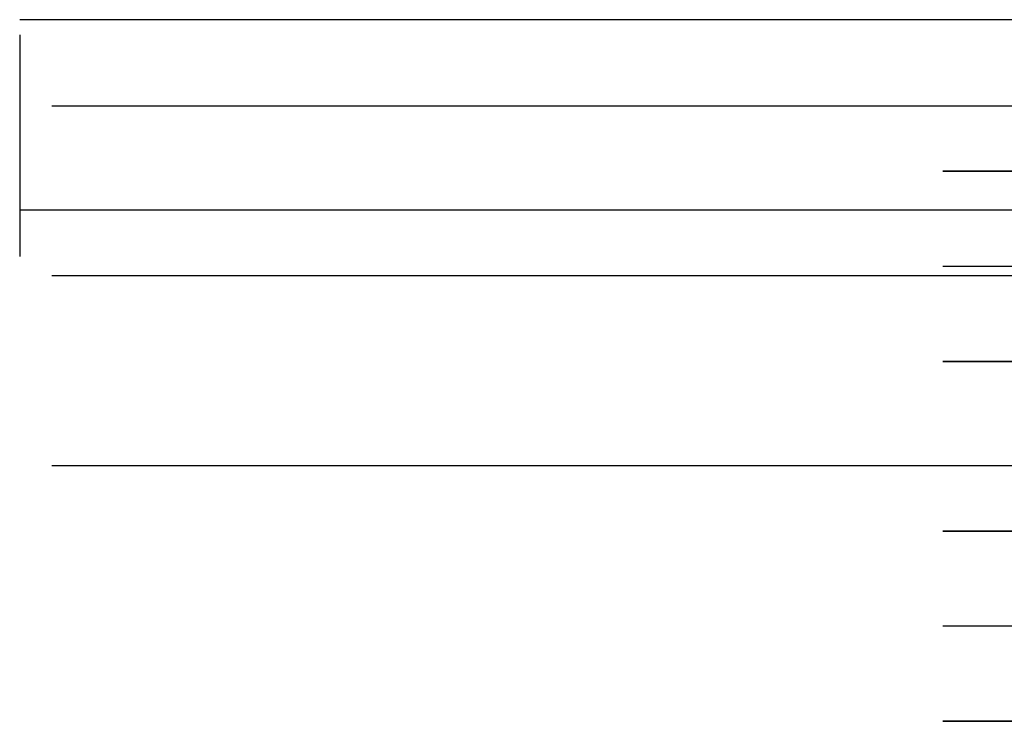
# Model space of a CAD drawing. Header units: millimetres. Extents: x -203 to 111, y 390 to 458.
# Tile 186 of 256: x -143.55 to -138.75, y 441.58 to 445. Entities that reach past the tile are written whole.
import ezdxf

# ---------------------------------------------------------------- set-up
doc = ezdxf.new("R2010")
doc.units = ezdxf.units.MM
doc.header["$MEASUREMENT"] = 0
doc.layers.add('Predefinito', color=5, linetype='Continuous')

msp = doc.modelspace()

# ---------------------------------------------------------------- linework, layer by layer
at = {"layer": 'Predefinito', "extrusion": (0, 0.9271838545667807, 0.3746065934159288)}
msp.add_lwpolyline([(143.553969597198, 100.2493309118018), (143.552860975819, 100.3492126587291), (143.5494957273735, 100.4499420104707), (143.5438161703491, 100.5514529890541), (143.5357666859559, 100.6536758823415), (143.5252939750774, 100.7565372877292), (143.5123473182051, 100.8599601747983), (143.4968788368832, 100.9638639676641), (143.4788437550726, 101.0681646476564), (143.4582006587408, 101.172774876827), (143.4349117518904, 101.2776041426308), (143.4089431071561, 101.3825589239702), (143.3802649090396, 101.487542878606), (143.3488516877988, 101.5924570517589), (143.3146825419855, 101.6972001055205), (143.2777413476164, 101.8016685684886), (143.2380169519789, 101.9057571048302), (143.195503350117, 102.0093588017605), (143.1501998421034, 102.1123654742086), (143.1021111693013, 102.2146679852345), (143.0512476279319, 102.3161565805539), (142.9976251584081, 102.4167212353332), (142.9412654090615, 102.516252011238), (142.8821957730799, 102.6146394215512), (142.8204493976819, 102.711774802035), (142.7560651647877, 102.8075506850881), (142.6890876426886, 102.9018611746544), (142.6195670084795, 102.9946023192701), (142.5475589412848, 103.0856724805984), (142.4731244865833, 103.1749726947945), (142.3963298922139, 103.2624070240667), (142.3172464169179, 103.3478828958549), (142.2359501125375, 103.4313114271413), (142.1525215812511, 103.5126077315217), (142.0670457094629, 103.5916912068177), (141.9796113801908, 103.6684858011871), (141.8903111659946, 103.7429202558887), (141.7992410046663, 103.8149283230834), (141.7064998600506, 103.8844489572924), (141.6121893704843, 103.9514264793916), (141.5164134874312, 104.0158107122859), (141.4192781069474, 104.0775570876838), (141.3208906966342, 104.1366267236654), (141.2213599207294, 104.192986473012), (141.1207952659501, 104.2466089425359), (141.0193066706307, 104.2974724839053), (140.9170041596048, 104.3455611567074), (140.8139974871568, 104.390864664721), (140.7103957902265, 104.433378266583), (140.6063072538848, 104.4731026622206), (140.5018387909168, 104.5100438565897), (140.3970957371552, 104.544213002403), (140.2921815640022, 104.5756262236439), (140.1871976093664, 104.6043044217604), (140.082242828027, 104.6302730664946), (139.9774135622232, 104.6535619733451), (139.8728033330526, 104.6742050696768), (139.7685026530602, 104.6922401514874), (139.6645988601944, 104.7077086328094), (139.5611759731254, 104.7206552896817), (139.4583145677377, 104.7311280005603), (139.3560916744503, 104.7391774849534), (139.2545806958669, 104.7448570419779), (139.1538513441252, 104.7482222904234), (139.053969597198, 104.7493309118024)], dxfattribs=at)
at = {"layer": 'Predefinito', "extrusion": (0, 0.9271838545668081, 0.3746065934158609)}
msp.add_lwpolyline([(139.053969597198, 104.7493309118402), (139.1538513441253, 104.7482222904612), (139.254580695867, 104.7448570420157), (139.3560916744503, 104.7391774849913), (139.4583145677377, 104.7311280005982), (139.5611759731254, 104.7206552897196), (139.6645988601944, 104.7077086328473), (139.7685026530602, 104.6922401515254), (139.8728033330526, 104.6742050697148), (139.9774135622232, 104.653561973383), (140.082242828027, 104.6302730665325), (140.1871976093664, 104.6043044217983), (140.2921815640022, 104.5756262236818), (140.3970957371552, 104.544213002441), (140.5018387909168, 104.5100438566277), (140.6063072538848, 104.4731026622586), (140.7103957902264, 104.4333782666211), (140.8139974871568, 104.3908646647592), (140.9170041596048, 104.3455611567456), (141.0193066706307, 104.2974724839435), (141.12079526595, 104.2466089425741), (141.2213599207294, 104.1929864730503), (141.3208906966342, 104.1366267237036), (141.4192781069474, 104.0775570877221), (141.5164134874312, 104.0158107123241), (141.6121893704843, 103.9514264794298), (141.7064998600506, 103.8844489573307), (141.7992410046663, 103.8149283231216), (141.8903111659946, 103.7429202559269), (141.9796113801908, 103.6684858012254), (142.0670457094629, 103.591691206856), (142.152521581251, 103.51260773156), (142.2359501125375, 103.4313114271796), (142.3172464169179, 103.3478828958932), (142.3963298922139, 103.262407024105), (142.4731244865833, 103.1749726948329), (142.5475589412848, 103.0856724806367), (142.6195670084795, 102.9946023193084), (142.6890876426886, 102.9018611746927), (142.7560651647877, 102.8075506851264), (142.8204493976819, 102.7117748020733), (142.8821957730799, 102.6146394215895), (142.9412654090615, 102.5162520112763), (142.9976251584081, 102.4167212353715), (143.0512476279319, 102.3161565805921), (143.1021111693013, 102.2146679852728), (143.1501998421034, 102.1123654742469), (143.195503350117, 102.0093588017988), (143.2380169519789, 101.9057571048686), (143.2777413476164, 101.8016685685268), (143.3146825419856, 101.6972001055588), (143.3488516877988, 101.5924570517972), (143.3802649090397, 101.4875428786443), (143.4089431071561, 101.3825589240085), (143.4349117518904, 101.2776041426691), (143.4582006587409, 101.1727748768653), (143.4788437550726, 101.0681646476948), (143.4968788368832, 100.9638639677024), (143.5123473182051, 100.8599601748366), (143.5252939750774, 100.7565372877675), (143.535766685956, 100.6536758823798), (143.5438161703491, 100.5514529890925), (143.5494957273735, 100.4499420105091), (143.5528609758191, 100.3492126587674), (143.553969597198, 100.2493309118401)], dxfattribs=at)
at = {"layer": 'Predefinito', "extrusion": (1, 0, 0)}
for points in [[(444.0752437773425, 83.269192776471), (444.0894750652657, 83.2348895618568), (444.1043956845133, 83.2007340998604), (444.1200048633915, 83.16674648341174), (444.1363010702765, 83.13294690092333), (444.1532820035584, 83.09935560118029), (444.1709445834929, 83.06599285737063), (444.1892849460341, 83.03287893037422), (444.208298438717, 83.00003403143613), (444.2279796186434, 82.9674782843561), (444.2483222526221, 82.93523168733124), (444.2693193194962, 82.90331407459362), (444.2909630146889, 82.87174507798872), (444.3132447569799, 82.84054408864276), (444.3361551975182, 82.80973021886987), (444.3596842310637, 82.77932226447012), (444.383821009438, 82.74933866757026), (444.4085539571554, 82.71979748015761), (444.4338707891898, 82.69071632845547), (444.4597585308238, 82.66211237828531), (444.4862035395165, 82.63400230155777), (444.5131915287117, 82.60640224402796), (444.5407075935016, 82.57932779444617), (444.5687362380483, 82.55279395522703), (444.5972614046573, 82.52681511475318), (444.6262665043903, 82.50140502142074), (444.6557344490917, 82.4765767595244), (444.6856476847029, 82.45234272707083), (444.7159882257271, 82.42871461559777), (444.7467376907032, 82.40570339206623), (444.7778773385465, 82.38331928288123), (444.8093881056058, 82.3615717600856), (444.8412506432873, 82.34046952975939), (444.8734453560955, 82.32002052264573), (444.9059524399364, 82.30023188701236), (444.9387519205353, 82.28110998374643), (444.9718236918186, 82.26266038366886), (445.0051475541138, 82.24488786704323), (445.0387032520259, 82.22779642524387), (445.0724705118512, 82.21138926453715), (445.1064290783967, 82.19566881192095), (445.1405587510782, 82.18063672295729), (445.1748394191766, 82.16629389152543), (445.209251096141, 82.15264046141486), (445.2437739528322, 82.13967583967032), (445.2783883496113, 82.12739871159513), (445.3130748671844, 82.11580705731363), (445.3478143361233, 82.10489816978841), (445.3825878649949, 82.09466867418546), (445.4173768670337, 82.08511454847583), (445.452163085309, 82.07623114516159), (445.486928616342, 82.06801321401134), (445.5216559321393, 82.06045492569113), (445.556327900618, 82.05354989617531), (445.5909278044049, 82.04729121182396), (445.6598467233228, 82.03668273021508), (445.7282878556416, 82.0285645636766), (445.79613393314, 82.02286499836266), (445.8632755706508, 82.01950637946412), (445.929611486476, 82.0184059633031)], [(445.929611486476, 82.0184059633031), (445.8945710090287, 82.01871294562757), (445.8593586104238, 82.01964021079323), (445.8239895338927, 82.02119690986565), (445.7884794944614, 82.02339173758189), (445.7528446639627, 82.02623290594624), (445.7171016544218, 82.02972811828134), (445.6812674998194, 82.0338845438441), (445.6453596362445, 82.03870879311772), (445.6093958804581, 82.0442068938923), (445.5733944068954, 82.05038426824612), (445.5373737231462, 82.05724571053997), (445.501352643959, 82.06479536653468), (445.4653502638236, 82.07303671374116), (445.429385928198, 82.08197254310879), (445.3934792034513, 82.09160494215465), (445.3576498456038, 82.10193527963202), (445.3219177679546, 82.11296419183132), (445.2863030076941, 82.12469157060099), (445.2508256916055, 82.13711655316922), (445.2155060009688, 82.15023751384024), (445.180364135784, 82.16405205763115), (445.1454202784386, 82.17855701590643), (445.1106945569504, 82.19374844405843), (445.0762070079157, 82.209621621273), (445.0419775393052, 82.22617105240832), (445.008025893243, 82.24339047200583), (444.9743716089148, 82.26127285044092), (444.9410339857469, 82.27981040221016), (444.908032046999, 82.29899459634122), (444.8753845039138, 82.31881616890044), (444.8431097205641, 82.33926513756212), (444.8112256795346, 82.36033081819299), (444.7797499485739, 82.38200184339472), (444.7486996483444, 82.40426618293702), (444.7180914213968, 82.42711116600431), (444.6879414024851, 82.4505235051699), (444.658265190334, 82.47448932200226), (444.6290778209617, 82.49899417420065), (444.6003937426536, 82.52402308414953), (444.572226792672, 82.54956056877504), (444.544590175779, 82.57559067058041), (444.517496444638, 82.60209698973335), (444.4909574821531, 82.62906271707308), (444.4649844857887, 82.6564706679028), (444.4395879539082, 82.68430331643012), (444.4147776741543, 82.71254283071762), (444.3905627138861, 82.74117110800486), (444.3669514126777, 82.77016981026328), (444.3439513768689, 82.79952039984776), (444.3215694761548, 82.82920417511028), (444.2998118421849, 82.85920230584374), (444.2786838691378, 82.88949586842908), (444.2581902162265, 82.92006588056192), (444.2383348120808, 82.95089333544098), (444.219120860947, 82.98195923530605), (444.2005508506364, 83.01324462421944), (444.1826265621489, 83.04473061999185), (444.1653490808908, 83.07639844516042), (444.1487188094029, 83.10822945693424), (444.1327354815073, 83.14020517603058), (444.1173981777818, 83.17230731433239), (444.102705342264, 83.20451780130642), (444.0886548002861, 83.23681880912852), (444.075243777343, 83.2691927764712)], [(445.002427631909, 83.6437993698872), (445.0091331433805, 83.62761238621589), (445.0161584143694, 83.61146188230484), (445.0235048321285, 83.5953566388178), (445.0311734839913, 83.5793055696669), (445.0391651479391, 83.56331771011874), (445.0474802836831, 83.54740220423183), (445.0561190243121, 83.53156829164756), (445.0650811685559, 83.51582529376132), (445.0743661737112, 83.50018259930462), (445.0839731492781, 83.48464964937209), (445.0939008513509, 83.46923592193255), (445.1041476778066, 83.45395091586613), (445.1147116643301, 83.43880413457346), (445.1255904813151, 83.42380506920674), (445.1367814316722, 83.40896318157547), (445.1482814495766, 83.39428788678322), (445.1600871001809, 83.37978853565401), (445.172194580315, 83.36547439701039), (445.184599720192, 83.35135463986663), (445.1972979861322, 83.33743831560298), (445.2102844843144, 83.3237343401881), (445.2235539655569, 83.31025147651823), (445.2371008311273, 83.29699831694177), (445.250919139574, 83.28398326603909), (445.2650026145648, 83.27121452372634), (445.2793446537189, 83.2587000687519), (445.2939383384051, 83.24644764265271), (445.3087764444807, 83.23446473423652), (445.3238514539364, 83.22275856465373), (445.3391555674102, 83.21133607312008), (445.354680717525, 83.20020390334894), (445.3704185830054, 83.18936839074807), (445.3863606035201, 83.17883555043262), (445.402497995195, 83.16861106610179), (445.4188217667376, 83.15870027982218), (445.4353227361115, 83.14910818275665), (445.4519915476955, 83.13983940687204), (445.4688186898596, 83.13089821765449), (445.4857945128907, 83.12228850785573), (445.502909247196, 83.11401379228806), (445.5201530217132, 83.10607720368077), (445.5375158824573, 83.09848148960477), (445.55498781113, 83.09122901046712), (445.5725587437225, 83.08432173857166), (445.5902185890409, 83.07776125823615), (445.607957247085, 83.07154876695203), (445.6257646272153, 83.06568507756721), (445.64363066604, 83.06017062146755), (445.6615453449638, 83.05500545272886), (445.6794987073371, 83.05018925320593), (445.6974808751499, 83.04572133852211), (445.7154820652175, 83.04160066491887), (445.7334926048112, 83.03782583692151), (445.7515029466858, 83.0343951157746), (445.7695036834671, 83.03130642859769), (445.7874855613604, 83.02855737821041), (445.8054394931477, 83.02614525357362), (445.8233565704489, 83.02406704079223), (445.8412280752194, 83.02231943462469), (445.8590454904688, 83.02089885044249), (445.8768005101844, 83.01980143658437), (445.8944850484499, 83.01902308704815), (445.9120912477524, 83.01855945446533), (445.929611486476, 83.0184059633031)], [(445.0024276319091, 83.64379936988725), (444.1966552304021, 85.63815604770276)], [(444.196655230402, 85.6381560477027), (445.002427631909, 83.6437993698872)], [(444.2640386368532, 292.4701154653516), (443.336854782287, 292.0955088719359)], [(443.3368547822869, 292.0955088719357), (444.2640386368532, 292.4701154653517)], [(444.1966552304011, 85.63815604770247), (443.2694713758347, 85.26354945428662)], [(443.269471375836, 85.2635494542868), (444.196655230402, 85.6381560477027)], [(444.075243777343, 83.2691927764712), (443.269471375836, 85.2635494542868)], [(443.2694713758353, 85.26354945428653), (444.0752437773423, 83.26919277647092)], [(443.8306616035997, 85.49028502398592), (443.269471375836, 85.26354945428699)], [(442.5109255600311, 89.81048339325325), (441.583741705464, 89.43587679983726)], [(441.5837417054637, 89.4358767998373), (442.5109255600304, 89.81048339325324)]]:
    msp.add_lwpolyline(points, dxfattribs=at)
at = {"layer": 'Predefinito', "extrusion": (0, 0.9271838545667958, 0.3746065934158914)}
msp.add_lwpolyline([(143.553969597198, 100.249330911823), (143.5528609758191, 100.3492126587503), (143.5494957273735, 100.449942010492), (143.5438161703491, 100.5514529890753), (143.535766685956, 100.6536758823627), (143.5252939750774, 100.7565372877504), (143.5123473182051, 100.8599601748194), (143.4968788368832, 100.9638639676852), (143.4788437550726, 101.0681646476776), (143.4582006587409, 101.1727748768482), (143.4349117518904, 101.2776041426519), (143.4089431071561, 101.3825589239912), (143.3802649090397, 101.4875428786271), (143.3488516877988, 101.5924570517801), (143.3146825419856, 101.6972001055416), (143.2777413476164, 101.8016685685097), (143.2380169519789, 101.9057571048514), (143.195503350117, 102.0093588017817), (143.1501998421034, 102.1123654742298), (143.1021111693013, 102.2146679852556), (143.0512476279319, 102.316156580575), (142.9976251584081, 102.4167212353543), (142.9412654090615, 102.5162520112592), (142.8821957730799, 102.6146394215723), (142.8204493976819, 102.7117748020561), (142.7560651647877, 102.8075506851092), (142.6890876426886, 102.9018611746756), (142.6195670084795, 102.9946023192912), (142.5475589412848, 103.0856724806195), (142.4731244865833, 103.1749726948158), (142.3963298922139, 103.2624070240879), (142.3172464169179, 103.347882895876), (142.2359501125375, 103.4313114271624), (142.152521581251, 103.5126077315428), (142.0670457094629, 103.5916912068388), (141.9796113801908, 103.6684858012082), (141.8903111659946, 103.7429202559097), (141.7992410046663, 103.8149283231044), (141.7064998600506, 103.8844489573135), (141.6121893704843, 103.9514264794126), (141.5164134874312, 104.0158107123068), (141.4192781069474, 104.0775570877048), (141.3208906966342, 104.1366267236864), (141.2213599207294, 104.192986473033), (141.12079526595, 104.2466089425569), (141.0193066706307, 104.2974724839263), (140.9170041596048, 104.3455611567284), (140.8139974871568, 104.390864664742), (140.7103957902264, 104.4333782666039), (140.6063072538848, 104.4731026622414), (140.5018387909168, 104.5100438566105), (140.3970957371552, 104.5442130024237), (140.2921815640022, 104.5756262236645), (140.1871976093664, 104.6043044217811), (140.082242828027, 104.6302730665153), (139.9774135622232, 104.6535619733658), (139.8728033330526, 104.6742050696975), (139.7685026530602, 104.6922401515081), (139.6645988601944, 104.70770863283), (139.5611759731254, 104.7206552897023), (139.4583145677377, 104.7311280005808), (139.3560916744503, 104.7391774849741), (139.254580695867, 104.7448570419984), (139.1538513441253, 104.748222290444), (139.053969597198, 104.7493309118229)], dxfattribs=at)
at = {"layer": 'Predefinito', "extrusion": (0, 0.9271838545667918, 0.3746065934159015)}
msp.add_lwpolyline([(139.053969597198, 104.7493309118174), (139.1538513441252, 104.7482222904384), (139.254580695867, 104.7448570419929), (139.3560916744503, 104.7391774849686), (139.4583145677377, 104.7311280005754), (139.5611759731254, 104.7206552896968), (139.6645988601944, 104.7077086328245), (139.7685026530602, 104.6922401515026), (139.8728033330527, 104.674205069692), (139.9774135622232, 104.6535619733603), (140.082242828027, 104.6302730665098), (140.1871976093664, 104.6043044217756), (140.2921815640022, 104.5756262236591), (140.3970957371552, 104.5442130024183), (140.5018387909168, 104.510043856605), (140.6063072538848, 104.4731026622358), (140.7103957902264, 104.4333782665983), (140.8139974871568, 104.3908646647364), (140.9170041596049, 104.3455611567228), (141.0193066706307, 104.2974724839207), (141.1207952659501, 104.2466089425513), (141.2213599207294, 104.1929864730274), (141.3208906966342, 104.1366267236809), (141.4192781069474, 104.0775570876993), (141.5164134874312, 104.0158107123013), (141.6121893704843, 103.9514264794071), (141.7064998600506, 103.884448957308), (141.7992410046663, 103.8149283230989), (141.8903111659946, 103.7429202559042), (141.9796113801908, 103.6684858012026), (142.0670457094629, 103.5916912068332), (142.1525215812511, 103.5126077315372), (142.2359501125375, 103.4313114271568), (142.3172464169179, 103.3478828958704), (142.3963298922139, 103.2624070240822), (142.4731244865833, 103.1749726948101), (142.5475589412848, 103.0856724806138), (142.6195670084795, 102.9946023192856), (142.6890876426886, 102.9018611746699), (142.7560651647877, 102.8075506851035), (142.820449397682, 102.7117748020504), (142.8821957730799, 102.6146394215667), (142.9412654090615, 102.5162520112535), (142.9976251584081, 102.4167212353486), (143.0512476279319, 102.3161565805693), (143.1021111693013, 102.21466798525), (143.1501998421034, 102.1123654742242), (143.195503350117, 102.0093588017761), (143.2380169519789, 101.9057571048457), (143.2777413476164, 101.8016685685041), (143.3146825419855, 101.6972001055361), (143.3488516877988, 101.5924570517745), (143.3802649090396, 101.4875428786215), (143.4089431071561, 101.3825589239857), (143.4349117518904, 101.2776041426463), (143.4582006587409, 101.1727748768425), (143.4788437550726, 101.0681646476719), (143.4968788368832, 100.9638639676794), (143.5123473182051, 100.8599601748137), (143.5252939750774, 100.7565372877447), (143.5357666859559, 100.6536758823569), (143.5438161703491, 100.5514529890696), (143.5494957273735, 100.4499420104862), (143.552860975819, 100.3492126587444), (143.553969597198, 100.2493309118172)], dxfattribs=at)
at = {"layer": 'Predefinito', "extrusion": (0, 0.9271838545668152, 0.3746065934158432)}
msp.add_lwpolyline([(143.553969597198, 100.2493309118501), (143.5528609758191, 100.3492126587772), (143.5494957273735, 100.449942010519), (143.5438161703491, 100.5514529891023), (143.535766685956, 100.6536758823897), (143.5252939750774, 100.7565372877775), (143.5123473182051, 100.8599601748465), (143.4968788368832, 100.9638639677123), (143.4788437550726, 101.0681646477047), (143.4582006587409, 101.1727748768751), (143.4349117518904, 101.277604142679), (143.4089431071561, 101.3825589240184), (143.3802649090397, 101.4875428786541), (143.3488516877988, 101.5924570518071), (143.3146825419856, 101.6972001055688), (143.2777413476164, 101.8016685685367), (143.2380169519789, 101.9057571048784), (143.195503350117, 102.0093588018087), (143.1501998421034, 102.1123654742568), (143.1021111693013, 102.2146679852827), (143.0512476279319, 102.316156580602), (142.9976251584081, 102.4167212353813), (142.9412654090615, 102.5162520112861), (142.8821957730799, 102.6146394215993), (142.8204493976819, 102.7117748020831), (142.7560651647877, 102.8075506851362), (142.6890876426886, 102.9018611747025), (142.6195670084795, 102.9946023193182), (142.5475589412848, 103.0856724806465), (142.4731244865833, 103.1749726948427), (142.3963298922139, 103.2624070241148), (142.3172464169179, 103.3478828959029), (142.2359501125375, 103.4313114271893), (142.152521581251, 103.5126077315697), (142.0670457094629, 103.5916912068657), (141.9796113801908, 103.6684858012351), (141.8903111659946, 103.7429202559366), (141.7992410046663, 103.8149283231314), (141.7064998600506, 103.8844489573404), (141.6121893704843, 103.9514264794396), (141.5164134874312, 104.0158107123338), (141.4192781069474, 104.0775570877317), (141.3208906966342, 104.1366267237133), (141.2213599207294, 104.1929864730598), (141.12079526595, 104.2466089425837), (141.0193066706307, 104.2974724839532), (140.9170041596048, 104.3455611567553), (140.8139974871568, 104.3908646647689), (140.7103957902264, 104.4333782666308), (140.6063072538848, 104.4731026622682), (140.5018387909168, 104.5100438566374), (140.3970957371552, 104.5442130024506), (140.2921815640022, 104.5756262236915), (140.1871976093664, 104.604304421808), (140.082242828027, 104.6302730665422), (139.9774135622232, 104.6535619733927), (139.8728033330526, 104.6742050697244), (139.7685026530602, 104.692240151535), (139.6645988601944, 104.7077086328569), (139.5611759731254, 104.7206552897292), (139.4583145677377, 104.7311280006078), (139.3560916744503, 104.739177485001), (139.254580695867, 104.7448570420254), (139.1538513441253, 104.7482222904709), (139.053969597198, 104.7493309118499)], dxfattribs=at)
at = {"layer": 'Predefinito'}
for points in [[(-97.55396959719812, 445.0024276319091), (-143.553969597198, 445.0024276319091)], [(-143.553969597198, 444.9278922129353), (-143.553969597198, 443.8493574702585)], [(-143.3979918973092, 444.5826058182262), (-97.70994729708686, 444.5826058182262)], [(-102.053969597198, 444.2640386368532), (-139.053969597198, 444.2640386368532)], [(-139.053969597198, 444.264038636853), (-102.053969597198, 444.264038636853)], [(-143.553969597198, 444.0752437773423), (-97.5539695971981, 444.0752437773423)], [(-102.053969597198, 443.8004467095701), (-139.053969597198, 443.8004467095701)], [(-143.3979918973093, 443.75667659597), (-97.70994729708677, 443.75667659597)], [(-139.053969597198, 443.336854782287), (-102.053969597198, 443.336854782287)], [(-102.053969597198, 443.3368547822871), (-139.053969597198, 443.3368547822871)], [(-143.3979918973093, 442.829492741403), (-97.70994729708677, 442.829492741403)], [(-139.053969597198, 442.5109255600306), (-102.053969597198, 442.5109255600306)], [(-102.053969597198, 442.5109255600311), (-139.053969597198, 442.5109255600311)], [(-102.053969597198, 442.0473336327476), (-139.053969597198, 442.0473336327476)], [(-139.053969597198, 441.583741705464), (-102.053969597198, 441.583741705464)], [(-102.053969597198, 441.5837417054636), (-139.053969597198, 441.5837417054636)]]:
    msp.add_lwpolyline(points, dxfattribs=at)
at = {"layer": 'Predefinito', "extrusion": (0, 0.9271838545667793, 0.3746065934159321)}
msp.add_lwpolyline([(143.553969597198, -86.99668020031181), (143.552860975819, -86.89679845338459), (143.5494957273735, -86.79606910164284), (143.5438161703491, -86.69455812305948), (143.535766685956, -86.59233522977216), (143.5252939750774, -86.48947382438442), (143.5123473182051, -86.38605093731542), (143.4968788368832, -86.28214714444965), (143.4788437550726, -86.1778464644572), (143.4582006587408, -86.0732362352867), (143.4349117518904, -85.96840696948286), (143.4089431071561, -85.86345218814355), (143.3802649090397, -85.75846823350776), (143.3488516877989, -85.65355406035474), (143.3146825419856, -85.54881100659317), (143.2777413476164, -85.44434254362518), (143.2380169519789, -85.34025400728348), (143.195503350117, -85.23665231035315), (143.1501998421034, -85.1336456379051), (143.1021111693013, -85.03134312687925), (143.0512476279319, -84.92985453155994), (142.997625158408, -84.8292898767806), (142.9412654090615, -84.72975910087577), (142.8821957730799, -84.63137169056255), (142.820449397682, -84.53423631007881), (142.7560651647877, -84.43846042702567), (142.6890876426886, -84.34414993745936), (142.6195670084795, -84.25140879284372), (142.5475589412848, -84.16033863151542), (142.4731244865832, -84.07103841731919), (142.3963298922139, -83.98360408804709), (142.3172464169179, -83.89812821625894), (142.2359501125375, -83.81469968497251), (142.152521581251, -83.7334033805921), (142.0670457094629, -83.65431990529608), (141.9796113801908, -83.57752531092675), (141.8903111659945, -83.50309085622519), (141.7992410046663, -83.4310827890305), (141.7064998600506, -83.36156215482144), (141.6121893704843, -83.29458463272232), (141.5164134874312, -83.23020039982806), (141.4192781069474, -83.16845402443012), (141.3208906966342, -83.10938438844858), (141.2213599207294, -83.05302463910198), (141.12079526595, -82.99940216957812), (141.0193066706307, -82.9485386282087), (140.9170041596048, -82.9004499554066), (140.8139974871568, -82.855146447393), (140.7103957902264, -82.81263284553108), (140.6063072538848, -82.77290844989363), (140.5018387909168, -82.73596725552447), (140.3970957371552, -82.70179810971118), (140.2921815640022, -82.67038488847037), (140.1871976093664, -82.64170669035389), (140.082242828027, -82.61573804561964), (139.9774135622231, -82.59244913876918), (139.8728033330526, -82.57180604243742), (139.7685026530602, -82.55377096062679), (139.6645988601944, -82.53830247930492), (139.5611759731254, -82.52535582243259), (139.4583145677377, -82.51488311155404), (139.3560916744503, -82.50683362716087), (139.254580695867, -82.5011540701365), (139.1538513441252, -82.49778882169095), (139.053969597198, -82.49668020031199)], dxfattribs=at)
at = {"layer": 'Predefinito', "extrusion": (0, 0.9271838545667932, 0.3746065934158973)}
msp.add_lwpolyline([(139.053969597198, -82.49668020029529), (139.1538513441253, -82.49778882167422), (139.254580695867, -82.50115407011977), (139.3560916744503, -82.50683362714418), (139.4583145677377, -82.51488311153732), (139.5611759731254, -82.52535582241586), (139.6645988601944, -82.53830247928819), (139.7685026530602, -82.55377096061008), (139.8728033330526, -82.5718060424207), (139.9774135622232, -82.59244913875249), (140.082242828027, -82.61573804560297), (140.1871976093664, -82.6417066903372), (140.2921815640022, -82.67038488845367), (140.3970957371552, -82.70179810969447), (140.5018387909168, -82.73596725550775), (140.6063072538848, -82.77290844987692), (140.7103957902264, -82.81263284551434), (140.8139974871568, -82.85514644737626), (140.9170041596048, -82.90044995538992), (141.0193066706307, -82.94853862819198), (141.12079526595, -82.99940216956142), (141.2213599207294, -83.0530246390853), (141.3208906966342, -83.10938438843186), (141.4192781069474, -83.16845402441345), (141.5164134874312, -83.23020039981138), (141.6121893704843, -83.29458463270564), (141.7064998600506, -83.36156215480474), (141.7992410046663, -83.43108278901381), (141.8903111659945, -83.5030908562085), (141.9796113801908, -83.57752531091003), (142.0670457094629, -83.65431990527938), (142.152521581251, -83.73340338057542), (142.2359501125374, -83.81469968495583), (142.3172464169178, -83.89812821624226), (142.3963298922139, -83.98360408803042), (142.4731244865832, -84.07103841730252), (142.5475589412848, -84.16033863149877), (142.6195670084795, -84.25140879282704), (142.6890876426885, -84.34414993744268), (142.7560651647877, -84.43846042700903), (142.8204493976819, -84.53423631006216), (142.8821957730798, -84.63137169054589), (142.9412654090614, -84.72975910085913), (142.997625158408, -84.82928987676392), (143.0512476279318, -84.92985453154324), (143.1021111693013, -85.0313431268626), (143.1501998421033, -85.13364563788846), (143.195503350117, -85.23665231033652), (143.2380169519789, -85.34025400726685), (143.2777413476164, -85.44434254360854), (143.3146825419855, -85.54881100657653), (143.3488516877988, -85.65355406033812), (143.3802649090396, -85.75846823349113), (143.4089431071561, -85.86345218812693), (143.4349117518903, -85.96840696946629), (143.4582006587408, -86.07323623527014), (143.4788437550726, -86.17784646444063), (143.4968788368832, -86.28214714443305), (143.5123473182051, -86.38605093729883), (143.5252939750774, -86.4894738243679), (143.5357666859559, -86.5923352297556), (143.5438161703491, -86.69455812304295), (143.5494957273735, -86.79606910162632), (143.552860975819, -86.89679845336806), (143.553969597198, -86.9966802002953)], dxfattribs=at)
at = {"layer": 'Predefinito', "extrusion": (0, 0.9271838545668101, 0.3746065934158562)}
msp.add_lwpolyline([(139.053969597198, -82.4966802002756), (139.1538513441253, -82.49778882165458), (139.254580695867, -82.50115407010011), (139.3560916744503, -82.5068336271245), (139.4583145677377, -82.51488311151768), (139.5611759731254, -82.52535582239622), (139.6645988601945, -82.53830247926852), (139.7685026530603, -82.5537709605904), (139.8728033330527, -82.57180604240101), (139.9774135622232, -82.59244913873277), (140.082242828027, -82.61573804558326), (140.1871976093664, -82.6417066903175), (140.2921815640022, -82.67038488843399), (140.3970957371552, -82.7017981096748), (140.5018387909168, -82.73596725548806), (140.6063072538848, -82.77290844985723), (140.7103957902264, -82.8126328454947), (140.8139974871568, -82.85514644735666), (140.9170041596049, -82.90044995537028), (141.0193066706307, -82.94853862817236), (141.1207952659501, -82.99940216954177), (141.2213599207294, -83.05302463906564), (141.3208906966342, -83.10938438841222), (141.4192781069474, -83.16845402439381), (141.5164134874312, -83.23020039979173), (141.6121893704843, -83.29458463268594), (141.7064998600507, -83.36156215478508), (141.7992410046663, -83.43108278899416), (141.8903111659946, -83.50309085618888), (141.9796113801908, -83.57752531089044), (142.0670457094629, -83.65431990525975), (142.1525215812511, -83.73340338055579), (142.2359501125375, -83.81469968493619), (142.317246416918, -83.89812821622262), (142.396329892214, -83.9836040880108), (142.4731244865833, -84.07103841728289), (142.5475589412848, -84.1603386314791), (142.6195670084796, -84.25140879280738), (142.6890876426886, -84.34414993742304), (142.7560651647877, -84.4384604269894), (142.820449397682, -84.53423631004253), (142.8821957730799, -84.6313716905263), (142.9412654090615, -84.7297591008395), (142.9976251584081, -84.82928987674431), (143.051247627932, -84.92985453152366), (143.1021111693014, -85.03134312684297), (143.1501998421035, -85.13364563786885), (143.1955033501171, -85.23665231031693), (143.238016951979, -85.34025400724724), (143.2777413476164, -85.44434254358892), (143.3146825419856, -85.54881100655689), (143.3488516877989, -85.65355406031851), (143.3802649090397, -85.7584682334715), (143.4089431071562, -85.86345218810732), (143.4349117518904, -85.96840696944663), (143.4582006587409, -86.07323623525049), (143.4788437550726, -86.17784646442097), (143.4968788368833, -86.28214714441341), (143.5123473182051, -86.38605093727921), (143.5252939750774, -86.48947382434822), (143.535766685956, -86.59233522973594), (143.5438161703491, -86.6945581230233), (143.5494957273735, -86.79606910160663), (143.552860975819, -86.89679845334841), (143.553969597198, -86.99668020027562)], dxfattribs=at)
at = {"layer": 'Predefinito', "extrusion": (0, 0.9271838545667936, 0.3746065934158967)}
msp.add_lwpolyline([(143.553969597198, -86.9966802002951), (143.552860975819, -86.89679845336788), (143.5494957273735, -86.79606910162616), (143.5438161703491, -86.6945581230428), (143.535766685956, -86.59233522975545), (143.5252939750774, -86.4894738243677), (143.5123473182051, -86.3860509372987), (143.4968788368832, -86.28214714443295), (143.4788437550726, -86.17784646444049), (143.4582006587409, -86.07323623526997), (143.4349117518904, -85.96840696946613), (143.4089431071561, -85.86345218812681), (143.3802649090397, -85.75846823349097), (143.3488516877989, -85.653554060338), (143.3146825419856, -85.54881100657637), (143.2777413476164, -85.44434254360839), (143.238016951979, -85.34025400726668), (143.195503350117, -85.23665231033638), (143.1501998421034, -85.13364563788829), (143.1021111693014, -85.03134312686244), (143.051247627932, -84.9298545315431), (142.9976251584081, -84.8292898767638), (142.9412654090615, -84.72975910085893), (142.8821957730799, -84.63137169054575), (142.820449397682, -84.53423631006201), (142.7560651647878, -84.4384604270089), (142.6890876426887, -84.34414993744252), (142.6195670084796, -84.2514087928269), (142.5475589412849, -84.16033863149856), (142.4731244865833, -84.07103841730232), (142.396329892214, -83.98360408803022), (142.317246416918, -83.89812821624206), (142.2359501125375, -83.81469968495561), (142.1525215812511, -83.7334033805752), (142.0670457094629, -83.65431990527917), (141.9796113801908, -83.57752531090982), (141.8903111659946, -83.50309085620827), (141.7992410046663, -83.43108278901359), (141.7064998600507, -83.3615621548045), (141.6121893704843, -83.29458463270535), (141.5164134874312, -83.23020039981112), (141.4192781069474, -83.16845402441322), (141.3208906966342, -83.10938438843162), (141.2213599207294, -83.05302463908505), (141.1207952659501, -82.99940216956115), (141.0193066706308, -82.94853862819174), (140.9170041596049, -82.90044995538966), (140.8139974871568, -82.85514644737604), (140.7103957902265, -82.8126328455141), (140.6063072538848, -82.7729084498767), (140.5018387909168, -82.73596725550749), (140.3970957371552, -82.70179810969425), (140.2921815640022, -82.67038488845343), (140.1871976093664, -82.64170669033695), (140.0822428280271, -82.61573804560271), (139.9774135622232, -82.59244913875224), (139.8728033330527, -82.57180604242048), (139.7685026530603, -82.55377096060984), (139.6645988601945, -82.53830247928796), (139.5611759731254, -82.52535582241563), (139.4583145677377, -82.51488311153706), (139.3560916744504, -82.50683362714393), (139.254580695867, -82.50115407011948), (139.1538513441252, -82.49778882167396), (139.053969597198, -82.49668020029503)], dxfattribs=at)
at = {"layer": 'Predefinito', "extrusion": (0, 0.9271838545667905, 0.3746065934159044)}
msp.add_lwpolyline([(139.053969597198, -82.49668020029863), (139.1538513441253, -82.49778882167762), (139.254580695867, -82.50115407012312), (139.3560916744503, -82.50683362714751), (139.4583145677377, -82.51488311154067), (139.5611759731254, -82.52535582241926), (139.6645988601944, -82.53830247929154), (139.7685026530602, -82.5537709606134), (139.8728033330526, -82.57180604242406), (139.9774135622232, -82.59244913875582), (140.082242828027, -82.6157380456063), (140.1871976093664, -82.64170669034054), (140.2921815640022, -82.67038488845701), (140.3970957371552, -82.70179810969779), (140.5018387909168, -82.73596725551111), (140.6063072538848, -82.7729084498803), (140.7103957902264, -82.81263284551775), (140.8139974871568, -82.8551464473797), (140.9170041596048, -82.90044995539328), (141.0193066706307, -82.94853862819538), (141.12079526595, -82.99940216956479), (141.2213599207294, -83.0530246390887), (141.3208906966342, -83.10938438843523), (141.4192781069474, -83.16845402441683), (141.5164134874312, -83.23020039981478), (141.6121893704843, -83.294584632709), (141.7064998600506, -83.36156215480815), (141.7992410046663, -83.43108278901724), (141.8903111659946, -83.50309085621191), (141.9796113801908, -83.57752531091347), (142.0670457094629, -83.65431990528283), (142.152521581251, -83.73340338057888), (142.2359501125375, -83.81469968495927), (142.3172464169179, -83.89812821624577), (142.3963298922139, -83.98360408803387), (142.4731244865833, -84.07103841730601), (142.5475589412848, -84.16033863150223), (142.6195670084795, -84.2514087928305), (142.6890876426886, -84.34414993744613), (142.7560651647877, -84.43846042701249), (142.8204493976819, -84.53423631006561), (142.8821957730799, -84.63137169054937), (142.9412654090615, -84.72975910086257), (142.9976251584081, -84.82928987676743), (143.0512476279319, -84.92985453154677), (143.1021111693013, -85.03134312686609), (143.1501998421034, -85.13364563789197), (143.195503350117, -85.23665231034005), (143.2380169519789, -85.34025400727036), (143.2777413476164, -85.44434254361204), (143.3146825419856, -85.54881100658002), (143.3488516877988, -85.6535540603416), (143.3802649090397, -85.75846823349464), (143.4089431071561, -85.86345218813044), (143.4349117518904, -85.96840696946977), (143.4582006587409, -86.07323623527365), (143.4788437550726, -86.17784646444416), (143.4968788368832, -86.28214714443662), (143.5123473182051, -86.38605093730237), (143.5252939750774, -86.48947382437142), (143.535766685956, -86.59233522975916), (143.5438161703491, -86.69455812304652), (143.5494957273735, -86.79606910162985), (143.5528609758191, -86.89679845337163), (143.553969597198, -86.99668020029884)], dxfattribs=at)

doc.saveas('drawing.dxf')
